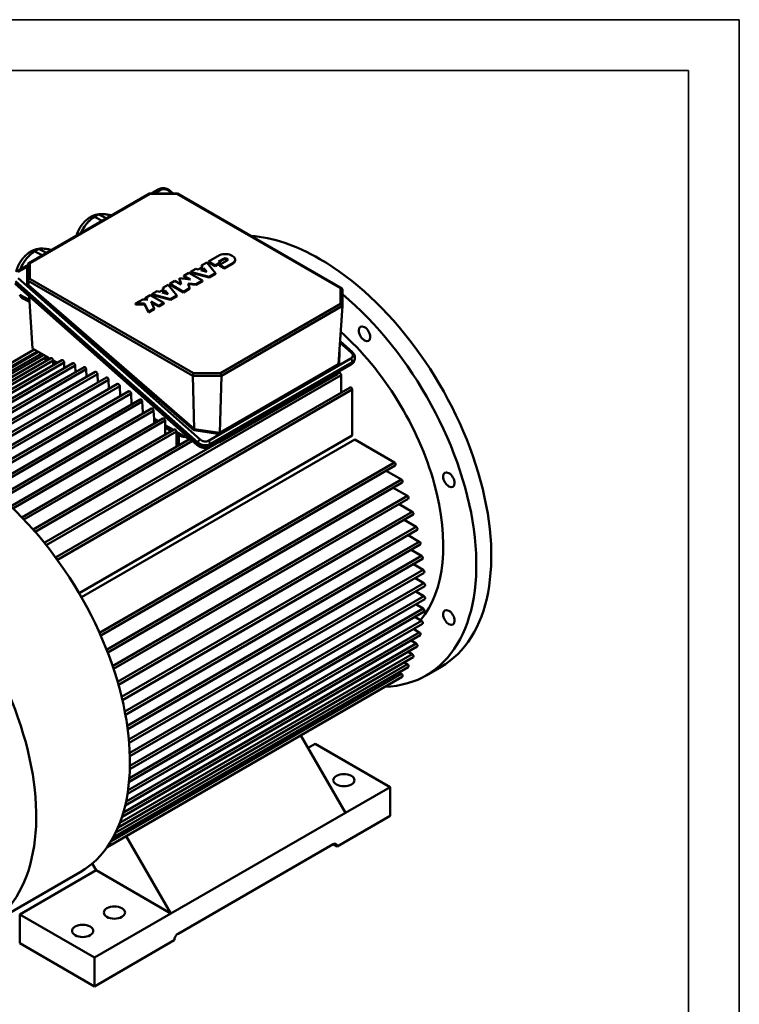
# Model space of a CAD drawing. Header units: millimetres. Extents: x -2791 to 2004, y -1887 to 1428.
# Tile 20 of 20: x 1128 to 1944, y 311 to 1428. Entities that reach past the tile are written whole.
import ezdxf

# ---------------------------------------------------------------- set-up
doc = ezdxf.new("R2010")
doc.units = ezdxf.units.MM
doc.linetypes.add('AM_ISO02W050', pattern=[7.5, 6, -1.5])
doc.linetypes.add('AM_ISO02W050x2', pattern=[3.75, 3, -0.75])
for name, color, linetype, lineweight in [('AM_3', 6, 'AM_ISO02W050', 25), ('AM_6', 2, 'Continuous', 35), ('AM_VIS', 7, 'Continuous', 50)]:
    doc.layers.add(name, color=color, linetype=linetype, lineweight=lineweight)

# ---------------------------------------------------------------- blocks, each defined once
blk = doc.blocks.new('YENI CERCEVE A3 (ANTETSİZ)')
at = {"layer": 'AM_6'}
for p, q in [((410, 287), (0, 287)), ((410, 287), (410, 0)), ((405, 282), (5, 282)), ((405, 282), (405, 5))]:
    blk.add_line(p, q, dxfattribs=at)

msp = doc.modelspace()

# ---------------------------------------------------------------- linework, layer by layer
at = {"layer": 'AM_VIS'}
for p, q in [((1137.831, 1151.419), (1274.791, 1230.493)), ((1139.245, 1151.559), (1275.377, 1230.155)), ((1274.899, 1230.522), (1306.649, 1230.522)), ((1275.377, 1230.155), (1306.17, 1230.155)), ((1277.228, 1230.522), (1285.409, 1235.245)), ((1280.228, 1230.522), (1287.459, 1234.696)), ((1297.189, 1233.314), (1300.339, 1230.522)), ((1298.631, 1233.51), (1302.001, 1230.522)), ((1306.17, 1230.155), (1491.799, 1122.982)), ((1306.756, 1230.493), (1493.214, 1122.842)), ((1226.039, 1202.346), (1217.57, 1206.723)), ((1212.762, 1203.947), (1221.231, 1199.57)), ((1144.88, 1164.755), (1153.349, 1160.378)), ((1158.157, 1163.154), (1149.687, 1167.531)), ((1139.245, 1133.781), (1139.245, 1151.559)), ((1334.16, 1148.837), (1340.143, 1152.292)), ((1340.143, 1152.292), (1349.942, 1140.159)), ((1341.889, 1153.3), (1354.58, 1160.627)), ((1349.593, 1148.852), (1341.889, 1153.3)), ((1341.889, 1152.483), (1341.889, 1153.3)), ((1349.593, 1148.036), (1341.889, 1152.483)), ((1355.248, 1152.118), (1349.593, 1148.852)), ((1355.248, 1151.301), (1349.593, 1148.036)), ((1359.095, 1156.559), (1353.325, 1153.228)), ((1353.325, 1153.228), (1355.248, 1152.118)), ((1359.095, 1155.743), (1354.032, 1152.82)), ((1354.401, 1149.408), (1362.941, 1154.339)), ((1355.248, 1151.301), (1355.248, 1152.118)), ((1359.095, 1155.743), (1359.095, 1156.559)), ((1369.987, 1151.732), (1360.181, 1146.07)), ((1369.987, 1150.915), (1360.181, 1145.254)), ((1369.987, 1150.915), (1369.987, 1151.732)), ((1372.058, 1154.632), (1372.058, 1155.449)), ((1123.989, 1142.049), (1137.245, 1149.703)), ((1126.038, 1141.5), (1136.101, 1147.31)), ((1136.101, 1147.31), (1136.399, 1125.526)), ((1137.186, 1149.35), (1136.534, 1148.974)), ((1137.245, 1131.669), (1137.245, 1150.404)), ((1314.037, 1137.219), (1319.806, 1140.55)), ((1319.806, 1140.55), (1335.213, 1131.655)), ((1321.552, 1141.558), (1327.536, 1145.013)), ((1342.566, 1135.901), (1321.552, 1141.558)), ((1321.552, 1140.742), (1321.552, 1141.558)), ((1342.566, 1135.084), (1321.552, 1140.742)), ((1327.536, 1145.013), (1330.159, 1144.307)), ((1330.159, 1144.307), (1335.383, 1147.323)), ((1336.742, 1145.64), (1333.073, 1143.522)), ((1333.073, 1143.522), (1339.948, 1141.671)), ((1336.742, 1144.824), (1334.038, 1143.262)), ((1335.383, 1147.323), (1334.16, 1148.837)), ((1334.16, 1148.021), (1334.16, 1148.837)), ((1334.933, 1147.063), (1334.16, 1148.021)), ((1339.948, 1141.671), (1336.742, 1145.64)), ((1336.742, 1144.824), (1336.742, 1145.64)), ((1339.105, 1141.898), (1336.742, 1144.824)), ((1349.942, 1140.159), (1342.566, 1135.901)), ((1349.593, 1148.036), (1349.593, 1148.852)), ((1349.942, 1139.343), (1349.942, 1140.159)), ((1360.181, 1146.07), (1354.401, 1149.408)), ((1354.401, 1148.591), (1354.401, 1149.408)), ((1360.181, 1145.254), (1354.401, 1148.591)), ((1360.181, 1145.254), (1360.181, 1146.07)), ((1329.113, 945.999), (1122.65, 1129.08)), ((1123.199, 1131.129), (1329.662, 948.048)), ((1332.333, 951.322), (1125.87, 1134.403)), ((1137.576, 1126.554), (1137.248, 1131.585)), ((1137.248, 1131.585), (1324.047, 1023.736)), ((1324.875, 1026.608), (1139.245, 1133.781)), ((1298.01, 1127.966), (1303.779, 1131.297)), ((1303.779, 1131.297), (1311.104, 1127.068)), ((1311.104, 1127.068), (1308.908, 1134.258)), ((1308.908, 1133.442), (1308.908, 1134.258)), ((1308.908, 1134.258), (1321.361, 1132.99)), ((1310.801, 1127.243), (1308.908, 1133.442)), ((1321.361, 1132.99), (1314.037, 1137.219)), ((1314.037, 1136.403), (1314.037, 1137.219)), ((1319.644, 1133.165), (1314.037, 1136.403)), ((1328.059, 1127.525), (1318.967, 1128.451)), ((1318.967, 1128.451), (1320.57, 1123.201)), ((1335.213, 1131.655), (1328.059, 1127.525)), ((1335.213, 1130.839), (1328.059, 1126.709)), ((1335.213, 1130.839), (1335.213, 1131.655)), ((1349.942, 1139.343), (1342.566, 1135.084)), ((1342.566, 1135.084), (1342.566, 1135.901)), ((1122.781, 1128.06), (1329.244, 944.979)), ((1136.399, 1125.526), (1325.119, 962.004)), ((1325.713, 963.393), (1137.569, 1126.416)), ((1277.673, 1116.225), (1283.656, 1119.679)), ((1283.656, 1119.679), (1286.279, 1118.973)), ((1286.279, 1118.973), (1291.504, 1121.989)), ((1292.863, 1120.306), (1289.194, 1118.188)), ((1289.194, 1118.188), (1296.069, 1116.337)), ((1292.863, 1119.49), (1290.159, 1117.928)), ((1290.281, 1123.504), (1296.264, 1126.958)), ((1291.504, 1121.989), (1290.281, 1123.504)), ((1290.281, 1122.687), (1290.281, 1123.504)), ((1291.054, 1121.729), (1290.281, 1122.687)), ((1296.069, 1116.337), (1292.863, 1120.306)), ((1292.863, 1119.49), (1292.863, 1120.306)), ((1295.226, 1116.564), (1292.863, 1119.49)), ((1296.264, 1126.958), (1306.063, 1114.826)), ((1313.417, 1119.071), (1298.01, 1127.966)), ((1298.01, 1127.15), (1298.01, 1127.966)), ((1313.417, 1118.255), (1298.01, 1127.15)), ((1320.57, 1123.201), (1313.417, 1119.071)), ((1320.57, 1122.385), (1313.417, 1118.255)), ((1313.417, 1118.255), (1313.417, 1119.071)), ((1328.059, 1126.709), (1319.225, 1127.608)), ((1320.57, 1122.385), (1320.57, 1123.201)), ((1328.059, 1126.709), (1328.059, 1127.525)), ((1491.799, 1122.982), (1491.799, 1105.203)), ((1493.799, 1121.827), (1493.799, 1103.092)), ((1138.674, 1109.711), (1127.775, 1115.344)), ((1130.397, 1111.805), (1138.821, 1107.451)), ((1142.274, 1054.488), (1138.38, 1114.229)), ((1259.114, 1105.509), (1267.273, 1110.22)), ((1267.273, 1110.22), (1273.055, 1110.22)), ((1270.164, 1111.889), (1275.933, 1115.22)), ((1273.055, 1110.22), (1270.164, 1111.889)), ((1270.164, 1111.073), (1270.164, 1111.889)), ((1271.64, 1110.22), (1270.164, 1111.073)), ((1275.933, 1115.22), (1291.34, 1106.325)), ((1285.57, 1102.994), (1276.753, 1108.085)), ((1276.753, 1108.085), (1280.479, 1100.055)), ((1285.57, 1102.178), (1277.27, 1106.97)), ((1298.687, 1110.567), (1277.673, 1116.225)), ((1277.673, 1115.408), (1277.673, 1116.225)), ((1298.687, 1109.751), (1277.673, 1115.408)), ((1291.34, 1106.325), (1285.57, 1102.994)), ((1291.34, 1105.509), (1291.34, 1106.325)), ((1306.063, 1114.826), (1298.687, 1110.567)), ((1306.063, 1114.009), (1298.687, 1109.751)), ((1298.687, 1109.751), (1298.687, 1110.567)), ((1306.063, 1114.009), (1306.063, 1114.826)), ((1269.501, 1105.509), (1259.114, 1105.509)), ((1259.114, 1104.693), (1259.114, 1105.509)), ((1269.501, 1104.693), (1259.114, 1104.693)), ((1273.817, 1096.209), (1269.501, 1105.509)), ((1269.501, 1104.693), (1269.501, 1105.509)), ((1273.817, 1095.392), (1269.501, 1104.693)), ((1280.479, 1100.055), (1273.817, 1096.209)), ((1280.479, 1099.238), (1273.817, 1095.392)), ((1273.817, 1095.392), (1273.817, 1096.209)), ((1280.479, 1099.238), (1280.479, 1100.055)), ((1291.34, 1105.509), (1285.57, 1102.178)), ((1285.57, 1102.178), (1285.57, 1102.994)), ((1491.799, 1105.203), (1355.668, 1026.608)), ((1356.495, 1023.736), (1493.797, 1103.007)), ((1489.48, 1036.78), (1493.797, 1103.007)), ((1491.083, 1061.379), (1503.652, 1050.233)), ((1491.174, 1062.772), (1505.093, 1050.429)), ((1144.191, 1053.381), (951.393, 942.069)), ((1147.605, 1051.41), (961.028, 943.69)), ((1148.885, 1050.671), (964.161, 944.02)), ((1142.274, 1054.488), (1159.955, 1044.28)), ((1490.291, 1035.754), (1490.52, 1052.737)), ((1152.3, 1048.7), (971.732, 944.449)), ((1154.891, 1047.204), (976.927, 944.456)), ((1157.03, 1044.496), (983.252, 944.165)), ((1163.138, 1043.687), (989.693, 943.548)), ((1165.605, 1041.169), (995.185, 942.777)), ((1175.63, 1041.402), (1002.458, 941.421)), ((1157.03, 1045.908), (1157.03, 1045.969)), ((1157.03, 1040.161), (1157.03, 1045.911)), ((1162.06, 1043.065), (1159.955, 1044.28)), ((1159.959, 1041.852), (1159.955, 1044.28)), ((1165.605, 1041.169), (1165.612, 1041.014)), ((1165.612, 1041.014), (1165.616, 1038.567)), ((1170.285, 1038.316), (1165.612, 1041.014)), ((1503.483, 1043.136), (1342.063, 949.94)), ((1343.563, 946.074), (1504.983, 1039.27)), ((1504.983, 1039.27), (1504.434, 1037.221)), ((1507.813, 1042.738), (1507.263, 1040.689)), ((1178.097, 1038.884), (1007.348, 940.303)), ((1188.173, 1038.016), (1015.222, 938.163)), ((1190.64, 1035.498), (1019.655, 936.78)), ((1200.765, 1033.591), (1027.987, 933.838)), ((1203.232, 1031.073), (1032.054, 932.243)), ((1213.403, 1028.169), (1040.753, 928.489)), ((1165.616, 1038.567), (1165.616, 1035.621)), ((1168.167, 1037.094), (1165.616, 1038.567)), ((1178.097, 1038.884), (1178.34, 1033.665)), ((1178.34, 1033.665), (1178.342, 1032.34)), ((1179.489, 1033.002), (1178.34, 1033.665)), ((1190.64, 1035.498), (1190.992, 1027.949)), ((1203.232, 1031.073), (1203.63, 1022.527)), ((1342.465, 943.244), (1503.885, 1036.44)), ((1504.434, 1037.221), (1343.014, 944.025)), ((1489.478, 1036.72), (1354.702, 958.907)), ((1354.936, 957.606), (1490.291, 1035.754)), ((1215.87, 1025.651), (1044.518, 926.721)), ((1226.087, 1021.777), (1053.519, 922.145)), ((1228.553, 1019.259), (1057.028, 920.229)), ((1492.305, 1024.548), (1157.876, 831.466)), ((1215.87, 1025.651), (1216.313, 1016.135)), ((1228.553, 1019.259), (1229.041, 1008.786)), ((1325.713, 963.393), (1324.047, 1023.736)), ((1324.047, 1023.736), (1356.495, 1023.736)), ((1355.668, 1026.608), (1324.875, 1026.608)), ((1354.413, 948.339), (1488.771, 1025.911)), ((1354.707, 958.969), (1356.495, 1023.736)), ((1488.771, 1025.911), (1488.893, 1027.784)), ((1489.891, 1027.097), (1488.808, 1026.471)), ((1492.305, 1024.548), (1492.305, 1004.517)), ((1238.814, 1014.429), (1066.286, 914.819)), ((1241.281, 1011.911), (1069.572, 912.775)), ((1251.587, 1006.124), (1079.054, 906.512)), ((1502.619, 1010.472), (1168.505, 817.571)), ((1505.033, 1007.923), (1170.528, 814.797)), ((1241.281, 1011.911), (1241.814, 1000.481)), ((1505.033, 1007.923), (1505.033, 956.047)), ((1254.054, 1003.605), (1082.143, 904.353)), ((1264.405, 996.849), (1091.823, 897.209)), ((1266.871, 994.33), (1094.734, 894.947)), ((1254.054, 1003.605), (1254.632, 991.206)), ((1266.871, 994.33), (1267.435, 982.226)), ((1277.269, 986.577), (1104.595, 886.884)), ((1279.735, 984.059), (1107.341, 884.527)), ((1279.735, 984.059), (1280.163, 974.878)), ((1290.181, 975.266), (1117.369, 875.493)), ((1292.648, 972.748), (1119.961, 873.047)), ((1267.435, 982.226), (1267.437, 980.901)), ((1268.584, 981.563), (1267.435, 982.226)), ((1280.163, 974.878), (1280.167, 972.43)), ((1284.836, 972.18), (1280.163, 974.878)), ((1280.167, 972.43), (1280.167, 969.484)), ((1282.718, 970.957), (1280.167, 972.43)), ((1292.648, 972.748), (1292.891, 967.529)), ((1303.145, 962.854), (1130.146, 862.973)), ((1292.891, 967.529), (1292.895, 965.082)), ((1302.067, 962.232), (1292.891, 967.529)), ((1292.895, 965.082), (1292.895, 956.936)), ((1299.949, 961.009), (1292.895, 965.082)), ((1325.119, 962.004), (1354.936, 957.606)), ((1354.707, 958.969), (1325.694, 963.249)), ((1305.612, 960.336), (1132.591, 860.442)), ((1320.354, 951.673), (1142.927, 849.236)), ((1323.768, 949.702), (1145.23, 846.623)), ((1505.033, 956.047), (1195.092, 777.103)), ((1197.871, 772.288), (1507.812, 951.233)), ((1305.612, 960.336), (1305.619, 960.181)), ((1305.619, 960.181), (1305.623, 957.733)), ((1308.448, 958.548), (1305.619, 960.181)), ((1305.623, 957.733), (1305.623, 943.168)), ((1308.451, 956.1), (1305.623, 957.733)), ((1308.451, 956.1), (1308.448, 958.548)), ((1308.448, 958.548), (1324.197, 949.455)), ((1308.451, 944.801), (1308.451, 956.1)), ((1354.413, 948.339), (1354.464, 950.171)), ((1507.812, 951.233), (1552.738, 925.295)), ((1353.479, 948.339), (1155.713, 834.159)), ((1329.662, 948.048), (1329.113, 945.999)), ((1343.563, 946.074), (1343.014, 944.025)), ((1351.291, 948.339), (1354.413, 948.339)), ((1552.738, 925.295), (1218.233, 732.168)), ((1553.738, 921.93), (1219.625, 729.03)), ((1560.772, 905.96), (1226.343, 712.877)), ((1543.425, 915.975), (1560.772, 905.96)), ((1561.772, 902.595), (1227.594, 709.657)), ((1551.458, 896.64), (1567.494, 887.382)), ((1567.494, 887.382), (1233.147, 694.347)), ((1568.494, 884.017), (1234.258, 691.046)), ((1558.18, 878.062), (1573.053, 869.476)), ((1573.053, 869.476), (1238.795, 676.492)), ((1574.053, 866.11), (1239.764, 673.109)), ((1577.556, 852.179), (1243.396, 659.251)), ((1563.739, 860.156), (1577.556, 852.179)), ((1578.556, 848.814), (1244.218, 655.783)), ((1568.243, 842.859), (1581.08, 835.447)), ((1581.08, 835.447), (1247.028, 642.582)), ((1582.08, 832.082), (1247.696, 639.025)), ((1583.68, 819.249), (1249.748, 626.454)), ((1584.68, 815.884), (1250.252, 622.802)), ((1571.767, 826.128), (1583.68, 819.249)), ((1574.366, 809.93), (1585.393, 803.563)), ((1585.393, 803.563), (1251.599, 610.847)), ((1586.393, 800.198), (1251.924, 607.092)), ((1576.08, 794.244), (1586.244, 788.375)), ((1586.244, 788.375), (1252.607, 595.75)), ((1587.244, 785.01), (1252.734, 591.881)), ((1586.244, 773.678), (1252.791, 581.159)), ((1576.93, 779.055), (1586.244, 773.678)), ((1587.244, 770.313), (1252.695, 577.161)), ((1576.93, 764.358), (1585.393, 759.472)), ((1586.393, 756.107), (1251.806, 562.934)), ((1585.393, 759.472), (1252.157, 567.079)), ((1576.08, 750.153), (1583.68, 745.765)), ((1584.68, 742.4), (1250.056, 549.204)), ((1583.68, 745.765), (1250.708, 553.523)), ((1582.08, 729.204), (1247.419, 535.987)), ((1581.08, 732.569), (1248.437, 540.517)), ((1574.366, 736.445), (1581.08, 732.569)), ((1578.556, 716.541), (1243.858, 523.303)), ((1577.556, 719.906), (1245.335, 528.098)), ((1571.767, 723.249), (1577.556, 719.906)), ((1574.053, 704.444), (1239.318, 511.185)), ((1573.053, 707.809), (1241.396, 516.327)), ((1568.243, 710.587), (1573.053, 707.809)), ((1568.494, 692.957), (1233.721, 499.676)), ((1567.494, 696.322), (1236.632, 505.299)), ((1563.739, 698.49), (1567.494, 696.322)), ((1605.763, 693.452), (1588.793, 683.654)), ((1561.772, 682.141), (1226.961, 488.837)), ((1560.772, 685.506), (1231.118, 495.18)), ((1558.18, 687.002), (1560.772, 685.506)), ((1497.255, 527.851), (1446.575, 615.632)), ((1462.96, 606.031), (1454.828, 601.336)), ((1462.96, 606.031), (1547.813, 557.041)), ((1497.255, 527.851), (1547.813, 557.041)), ((1547.813, 557.041), (1547.813, 524.381)), ((1299.265, 413.542), (1497.255, 527.851)), ((1547.813, 524.381), (1487.709, 489.68)), ((1248.585, 501.322), (1299.265, 413.542)), ((1307.397, 390.476), (1483.466, 492.13)), ((1487.709, 489.68), (1483.466, 492.13)), ((1214.412, 462.532), (1210.008, 470.16)), ((1196.489, 460.621), (1090.197, 399.253)), ((1214.412, 462.532), (1127.791, 412.521)), ((1299.265, 413.542), (1214.412, 462.532)), ((1212.644, 363.531), (1299.265, 413.542)), ((1127.791, 412.521), (1127.791, 379.861)), ((1127.791, 412.521), (1212.644, 363.531)), ((1212.644, 330.872), (1127.791, 379.861)), ((1303.154, 383.127), (1212.644, 330.872)), ((1212.644, 330.872), (1212.644, 363.531))]:
    msp.add_line(p, q, dxfattribs=at)
for centre, radius, start, end in [((1231.467, 1174.68), 35.006, 112.773131, 136.646975), ((1241.531, 1164.996), 49.028, 144.958801, 155.141315), ((1163.585, 1135.488), 35.006, 112.773131, 136.646975), ((1173.717, 1125.763), 49.107, 144.965405, 157.483613), ((1500.51, 1042.616), 7.029, 298.657694, 344.079997)]:
    msp.add_arc(centre, radius, start, end, dxfattribs=at)
for centre, major_axis, ratio, start_param, end_param in [((1275.377, 1228.522), (-0.534, 1.993), 0.31783725, 5.58274637, 6.36814453), ((1286.909, 1232.647), (-1.5, 2.598), 0.57735027, 5.23598776, 6.28318531), ((1292.24, 1230.457), (-6.761, 1.812), 0.70710678, 4.09690927, 5.6677056), ((1296.64, 1231.265), (-1.99, -2.245), 0.40824829, 3.14159265, 4.02766978), ((1306.17, 1228.522), (0.534, 1.993), 0.31783725, 6.19822608, 6.98362424), ((1216.375, 1177.992), (15.085, 29.187), 0.60677521, 0.65415212, 0.8614698), ((1468.263, 931.609), (-137.5, 238.157), 0.57735027, 5.49778714, 5.91100899), ((1148.493, 1138.8), (15.085, 29.187), 0.60677521, 0.65415212, 0.8614698), ((1361.018, 1155.449), (-11.04, 0), 0.57735027, 2.51898554, 5.33499609), ((1139.245, 1149.926), (1.848, -1.067), 0.71743894, 1.96349541, 3.53429174), ((1361.018, 1155.449), (-2.72, 0), 0.57735027, 2.35619449, 5.49778714), ((1361.018, 1154.632), (-2.72, 0), 0.57735027, 3.40459811, 5.49778714), ((1361.018, 1154.632), (-11.04, 0), 0.57735027, 2.51898554, 3.14159265), ((1468.263, 931.609), (-137.5, 238.157), 0.57735027, 3.14159265, 5.49778714), ((1136.486, 1145.8), (0.427, 3.686), 0.16312175, 0.55285305, 1.16780636), ((1136.284, 1147.993), (-1, -0.014), 0.69339286, 1.37725803, 2.8544026), ((1139.245, 1132.148), (1.848, 1.067), 0.71743894, 1.17809725, 2.80125345), ((1136.582, 1126.209), (0.963, 0.448), 0.56441004, 4.27094242, 5.89231296), ((1136.568, 1127.244), (0.915, -0.991), 0.4309466, 0.30438817, 0.48929887), ((1491.799, 1121.349), (1.848, 1.067), 0.71743894, 5.89048623, 7.46128255), ((1148.493, 1138.8), (15.085, 29.187), 0.60677521, 2.74854722, 2.95586491), ((1451.293, 921.811), (-137.5, 238.157), 0.57735027, 2.84260873, 5.27741361), ((1491.799, 1103.57), (-1.848, 1.067), 0.71743894, 3.48193186, 5.10508806), ((1451.293, 921.811), (-111, 192.258), 0.57735027, 3.34516584, 5.23631433), ((1518.942, 1071.34), (-4.625, 8.011), 0.57735027, 2.356194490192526, 8.639379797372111), ((1498.702, 1047.376), (-6.761, 1.812), 0.70710678, 2.52611294, 4.09690927), ((1503.103, 1048.184), (-1.99, -2.245), 0.40824829, 3.14159265, 4.02766978), ((1167.03, 1045.915), (-10, 0), 0.57735027, 0.00123414, 0.78304112), ((1164.191, 1041.986), (1.074, -1.688), 0.54637912, 0.76182156, 3.11801605), ((1176.683, 1039.701), (1.074, -1.688), 0.54637912, 0.76182156, 3.11801605), ((1502.934, 1041.087), (-1.5, 2.598), 0.57735027, 3.66519143, 5.23598776), ((1497.604, 1043.278), (-9.659, 2.588), 0.70710678, 2.52611294, 3.14159265), ((1498.153, 1045.327), (-9.659, 2.588), 0.70710678, 2.52611294, 3.14159265), ((1189.226, 1036.315), (1.074, -1.688), 0.54637912, 0.76182156, 3.11801605), ((1201.817, 1031.889), (1.074, -1.688), 0.54637912, 0.76182156, 3.11801605), ((1214.456, 1026.467), (1.074, -1.688), 0.54637912, 0.76182156, 3.11801605), ((1490.488, 1037.467), (-0.915, -0.988), 0.43212338, 5.79391025, 5.87075231), ((1490.474, 1036.437), (-0.932, 0.547), 0.64048529, 0.38389308, 1.7452499), ((1502.385, 1039.038), (-1.5, 2.598), 0.57735027, 3.14159265, 3.66519143), ((1227.139, 1020.076), (1.074, -1.688), 0.54637912, 0.76182156, 3.11801605), ((1324.875, 1024.975), (0.534, 1.993), 0.31783725, 0.70043894, 2.32359514), ((1355.668, 1024.975), (-0.534, 1.993), 0.31783725, 3.95959017, 5.58274637), ((1490.891, 1025.365), (-1, 1.732), 0.57735027, 3.92699082, 6.28318531), ((1239.867, 1012.727), (1.074, -1.688), 0.54637912, 0.76182156, 3.11801605), ((1252.639, 1004.422), (1.074, -1.688), 0.54637912, 0.76182156, 3.11801605), ((1503.619, 1008.74), (-1, 1.732), 0.57735027, 3.92699082, 6.28318531), ((1265.457, 995.147), (1.074, -1.688), 0.54637912, 0.76182156, 3.11801605), ((1278.321, 984.875), (1.074, -1.688), 0.54637912, 0.76182156, 3.11801605), ((1291.234, 973.564), (1.074, -1.688), 0.54637912, 0.76182156, 3.11801605), ((1304.198, 961.152), (1.074, -1.688), 0.54637912, 0.76182156, 3.11801605), ((1325.302, 962.687), (0.434, 0.946), 0.15340804, 3.9783244, 5.41652328), ((1324.293, 963.562), (1.414, -0.263), 0.55367989, 6.21842528, 6.40159695), ((1315.522, 960.183), (-10, 0), 0.57735027, 0.78539816, 1.58006354), ((1331.783, 949.273), (-1.99, -2.245), 0.40824829, 4.02766978, 5.5984661), ((1337.282, 954.18), (-6.761, 1.812), 0.70710678, 0.95531662, 2.52611294), ((1341.514, 947.891), (-1.5, 2.598), 0.57735027, 3.66519143, 5.23598776), ((1355.119, 958.289), (-0.197, 1.032), 0.3684786, 0.86062607, 2.22198289), ((1353.708, 958.497), (0.901, 0.78), 0.55196131, 5.73860125, 5.81544331), ((1331.234, 947.224), (-1.99, -2.245), 0.40824829, 5.5984661, 6.28318531), ((1336.184, 950.082), (-9.659, 2.588), 0.70710678, 0.95531662, 2.52611294), ((1336.733, 952.131), (-9.659, 2.588), 0.70710678, 0.95531662, 2.52611294), ((1340.965, 945.842), (-1.5, 2.598), 0.57735027, 3.14159265, 3.66519143), ((1060.489, 696.18), (-136, 235.559), 0.57735027, 3.14159265, 5.49778714), ((1552.738, 923.662), (-1, 1.732), 0.57735027, 3.14159265, 5.49778714), ((1560.772, 904.327), (-1, 1.732), 0.57735027, 3.14159265, 5.49778714), ((1614.613, 905.633), (-4.625, 8.011), 0.57735027, 2.356194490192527, 8.639379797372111), ((1567.494, 885.749), (-1, 1.732), 0.57735027, 3.14159265, 5.49778714), ((1130.549, 860.896), (-1, 1.732), 0.57735027, 4.79622422, 5.44816637), ((1573.053, 867.843), (-1, 1.732), 0.57735027, 3.14159265, 5.49778714), ((954.197, 634.812), (-136, 235.559), 0.57735027, 3.14159265, 5.49778714), ((1577.556, 850.546), (-1, 1.732), 0.57735027, 3.14159265, 5.49778714), ((1143.277, 847.129), (-1, 1.732), 0.57735027, 4.7187637, 5.38015501), ((1156.005, 832.018), (-1, 1.732), 0.57735027, 4.63947472, 5.30868353), ((1581.08, 833.814), (-1, 1.732), 0.57735027, 3.14159265, 5.49778714), ((1168.733, 815.393), (-1, 1.732), 0.57735027, 4.55762655, 5.23288489), ((1583.68, 817.616), (-1, 1.732), 0.57735027, 3.14159265, 5.49778714), ((1585.393, 801.93), (-1, 1.732), 0.57735027, 3.14159265, 5.49778714), ((1586.244, 786.742), (-1, 1.732), 0.57735027, 3.14159265, 5.49778714), ((1586.244, 772.045), (-1, 1.732), 0.57735027, 3.14159265, 5.49778714), ((1585.393, 757.839), (-1, 1.732), 0.57735027, 3.14159265, 5.49778714), ((1614.613, 749.403), (-4.625, 8.011), 0.57735027, 2.356194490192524, 8.63937979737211), ((1583.68, 744.132), (-1, 1.732), 0.57735027, 3.14159265, 5.49778714), ((1217.853, 730.316), (-1, 1.732), 0.57735027, 4.19189307, 4.86715141), ((1581.08, 730.936), (-1, 1.732), 0.57735027, 3.14159265, 5.49778714), ((1577.556, 718.273), (-1, 1.732), 0.57735027, 3.14159265, 5.49778714), ((1225.886, 710.981), (-1, 1.732), 0.57735027, 4.11609443, 4.78530324), ((1573.053, 706.176), (-1, 1.732), 0.57735027, 3.14159265, 5.49778714), ((1232.608, 692.403), (-1, 1.732), 0.57735027, 4.04462295, 4.70601426), ((1567.494, 694.689), (-1, 1.732), 0.57735027, 3.14159265, 5.49778714), ((1560.772, 683.873), (-1, 1.732), 0.57735027, 3.14159265, 5.49778714), ((1238.167, 674.496), (-1, 1.732), 0.57735027, 3.97661159, 4.62855374), ((1242.671, 657.199), (-1, 1.732), 0.57735027, 3.91141103, 4.55234628), ((1246.194, 640.468), (-1, 1.732), 0.57735027, 3.84851718, 4.47691411), ((1248.794, 624.27), (-1, 1.732), 0.57735027, 3.78752675, 4.40184015), ((1250.507, 608.584), (-1, 1.732), 0.57735027, 3.72810883, 4.32674193), ((1251.358, 593.396), (-1, 1.732), 0.57735027, 3.66998609, 4.25125131), ((1251.358, 578.699), (-1, 1.732), 0.57735027, 3.61292245, 4.17499672), ((1495.487, 564.798), (-12, 0), 0.57735027, 0.7853981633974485, 7.068583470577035), ((1250.507, 564.493), (-1, 1.732), 0.57735027, 3.55671538, 4.09758512), ((1248.794, 550.785), (-1, 1.732), 0.57735027, 3.50119237, 4.01858128), ((1246.194, 537.589), (-1, 1.732), 0.57735027, 3.44621241, 3.93748061), ((1242.671, 524.927), (-1, 1.732), 0.57735027, 3.39167511, 3.85366988), ((1238.167, 512.83), (-1, 1.732), 0.57735027, 3.33754452, 3.7663643), ((1232.608, 501.343), (-1, 1.732), 0.57735027, 3.28390618, 3.67449603), ((1483.466, 487.231), (3, 5.196), 0.57735027, 5.49778714, 7.06858347), ((1225.886, 490.526), (-1, 1.732), 0.57735027, 3.23111097, 3.57648877), ((1235.272, 414.562), (-12, 0), 0.57735027, 0.7853981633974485, 7.068583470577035), ((1199.209, 393.742), (-12, 0), 0.57735027, 0.7853981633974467, 7.068583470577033), ((1307.397, 385.577), (3, 5.196), 0.57735027, 0.78539816, 2.35619449)]:
    msp.add_ellipse(centre, major_axis=major_axis, ratio=ratio, start_param=start_param, end_param=end_param, dxfattribs=at)
for points, degree, knots in [([(1285.409, 1235.245), (1285.583, 1235.343), (1285.76, 1235.437), (1285.938, 1235.526), (1286.118, 1235.612), (1286.3, 1235.693), (1286.484, 1235.77), (1286.669, 1235.844), (1286.856, 1235.913), (1287.045, 1235.978), (1287.235, 1236.04), (1287.426, 1236.098), (1287.619, 1236.152), (1287.812, 1236.202), (1288.007, 1236.248), (1288.218, 1236.294), (1288.43, 1236.335), (1288.643, 1236.372), (1288.857, 1236.405), (1289.072, 1236.434), (1289.288, 1236.459), (1289.504, 1236.479), (1289.721, 1236.495), (1289.938, 1236.508), (1290.156, 1236.516), (1290.374, 1236.52), (1290.593, 1236.52), (1290.811, 1236.516), (1291.03, 1236.509), (1291.249, 1236.497), (1291.468, 1236.481), (1291.686, 1236.462), (1291.905, 1236.439), (1292.123, 1236.411), (1292.34, 1236.381), (1292.558, 1236.346), (1292.775, 1236.307), (1292.991, 1236.265), (1293.206, 1236.219), (1293.421, 1236.17), (1293.635, 1236.116), (1293.848, 1236.059), (1294.06, 1235.999), (1294.271, 1235.935), (1294.48, 1235.867), (1294.689, 1235.796), (1294.896, 1235.721), (1295.101, 1235.642), (1295.306, 1235.56), (1295.508, 1235.475), (1295.709, 1235.386), (1295.908, 1235.294), (1296.105, 1235.198), (1296.301, 1235.099), (1296.494, 1234.997), (1296.686, 1234.891), (1296.875, 1234.782), (1297.062, 1234.669), (1297.247, 1234.554), (1297.429, 1234.434), (1297.609, 1234.312), (1297.786, 1234.186), (1297.961, 1234.058), (1298.132, 1233.926), (1298.302, 1233.79), (1298.468, 1233.652), (1298.631, 1233.51)], 1, [1.57079633, 1.57079633, 1.59323627, 1.61567622, 1.63811617, 1.66055612, 1.68299606, 1.70543601, 1.72787596, 1.75031591, 1.77275585, 1.7951958, 1.81763575, 1.8400757, 1.86251564, 1.88495559, 1.90912169, 1.93328779, 1.95745388, 1.98161998, 2.00578608, 2.02995218, 2.05411827, 2.07828437, 2.10245047, 2.12661657, 2.15078266, 2.17494876, 2.19911486, 2.22328095, 2.24744705, 2.27161315, 2.29577925, 2.31994534, 2.34411144, 2.36827754, 2.39244364, 2.41660973, 2.44077583, 2.46494193, 2.48910803, 2.51327412, 2.53744022, 2.56160632, 2.58577241, 2.60993851, 2.63410461, 2.65827071, 2.6824368, 2.7066029, 2.730769, 2.7549351, 2.77910119, 2.80326729, 2.82743339, 2.85159949, 2.87576558, 2.89993168, 2.92409778, 2.94826387, 2.97242997, 2.99659607, 3.02076217, 3.04492826, 3.06909436, 3.09326046, 3.11742656, 3.14159265, 3.14159265]), ([(1192.076, 1182.737), (1192.195, 1183.11), (1192.342, 1183.552), (1192.494, 1183.992), (1192.651, 1184.431), (1192.813, 1184.868), (1192.981, 1185.304), (1193.154, 1185.738), (1193.331, 1186.17), (1193.514, 1186.6), (1193.702, 1187.028), (1193.895, 1187.454), (1194.093, 1187.879), (1194.295, 1188.301), (1194.502, 1188.72), (1194.713, 1189.134), (1194.928, 1189.546), (1195.148, 1189.955), (1195.372, 1190.362), (1195.601, 1190.766), (1195.834, 1191.167), (1196.072, 1191.566), (1196.314, 1191.961), (1196.561, 1192.354), (1196.812, 1192.744), (1197.067, 1193.13), (1197.327, 1193.514), (1197.59, 1193.894), (1197.858, 1194.27), (1198.13, 1194.643), (1198.407, 1195.013), (1198.687, 1195.379), (1198.971, 1195.742), (1199.26, 1196.1), (1199.552, 1196.455), (1199.851, 1196.808), (1200.154, 1197.157), (1200.46, 1197.502), (1200.771, 1197.843), (1201.085, 1198.179), (1201.404, 1198.511), (1201.726, 1198.839), (1202.053, 1199.161), (1202.383, 1199.479), (1202.717, 1199.793), (1203.055, 1200.101), (1203.397, 1200.405), (1203.743, 1200.703), (1204.093, 1200.997), (1204.447, 1201.285), (1204.804, 1201.567), (1205.166, 1201.845), (1205.532, 1202.116), (1205.901, 1202.382), (1206.274, 1202.642), (1206.644, 1202.891), (1207.017, 1203.134), (1207.394, 1203.372), (1207.776, 1203.603), (1208.16, 1203.828), (1208.549, 1204.046), (1208.942, 1204.258), (1209.339, 1204.464), (1209.74, 1204.662), (1210.145, 1204.854), (1210.554, 1205.039), (1210.967, 1205.216), (1211.384, 1205.386), (1211.805, 1205.547), (1212.23, 1205.701), (1212.66, 1205.847), (1213.093, 1205.984), (1213.531, 1206.113), (1213.972, 1206.232), (1214.417, 1206.343), (1214.784, 1206.426), (1215.153, 1206.502), (1215.525, 1206.572), (1215.899, 1206.635), (1216.275, 1206.691), (1216.654, 1206.74), (1217.035, 1206.782), (1217.418, 1206.816), (1217.657, 1206.832)], 1, [6.76146406, 6.76146406, 6.77724414, 6.79595925, 6.81467436, 6.83338946, 6.85210457, 6.87081968, 6.88953479, 6.9082499, 6.92696501, 6.94568012, 6.96439522, 6.98311033, 7.00182544, 7.02054055, 7.03911122, 7.05768189, 7.07625255, 7.09482322, 7.11339389, 7.13196456, 7.15053523, 7.16910589, 7.18767656, 7.20624723, 7.2248179, 7.24338856, 7.26195923, 7.2805299, 7.29910057, 7.31767124, 7.3362419, 7.35481257, 7.37338324, 7.39195391, 7.41065068, 7.42934745, 7.44804422, 7.46674099, 7.48543776, 7.50413453, 7.5228313, 7.54152807, 7.56022484, 7.57892161, 7.59761838, 7.61631515, 7.63501193, 7.6537087, 7.67240547, 7.69110224, 7.70979901, 7.72849578, 7.74719255, 7.76588932, 7.78419294, 7.80249657, 7.82080019, 7.83910381, 7.85740744, 7.87571106, 7.89401468, 7.91231831, 7.93062193, 7.94892555, 7.96722918, 7.9855328, 8.00383642, 8.02214005, 8.04044367, 8.05874729, 8.07705092, 8.09535454, 8.11365816, 8.13196179, 8.14690711, 8.16185244, 8.17679776, 8.19174309, 8.20668841, 8.22163374, 8.23657906, 8.25152439, 8.2608209, 8.2608209]), ([(1217.57, 1206.723), (1217.582, 1206.736), (1217.595, 1206.748), (1217.662, 1206.807), (1217.726, 1206.848), (1218.021, 1206.999), (1218.348, 1207.081), (1219.158, 1207.189), (1219.642, 1207.215), (1221.247, 1207.223), (1222.524, 1207.137), (1225.057, 1206.877), (1226.554, 1206.678), (1228.996, 1206.253), (1229.843, 1206.091), (1231.067, 1205.83), (1231.428, 1205.75), (1231.791, 1205.667)], 3, [27.78384972, 27.78384972, 27.78384972, 27.78384972, 28.03022913, 28.03022913, 28.96363077, 28.96363077, 31.97469453, 31.97469453, 34.9857583, 34.9857583, 41.00788583, 41.00788583, 47.03001336, 47.03001336, 50.04107712, 50.04107712, 51.28220261, 51.28220261, 51.28220261, 51.28220261]), ([(1197.476, 1185.855), (1197.6, 1186.22), (1197.739, 1186.588), (1198.258, 1187.856), (1198.703, 1188.764), (1200.19, 1191.456), (1201.385, 1193.21), (1203.77, 1196.309), (1205.185, 1197.949), (1207.508, 1200.209), (1208.316, 1200.929), (1209.975, 1202.247), (1210.827, 1202.845), (1211.953, 1203.515), (1212.236, 1203.674), (1212.605, 1203.868), (1212.683, 1203.908), (1212.762, 1203.947)], 3, [30.73356904, 30.73356904, 30.73356904, 30.73356904, 31.97469453, 31.97469453, 34.9857583, 34.9857583, 41.00788583, 41.00788583, 47.03001336, 47.03001336, 50.04107712, 50.04107712, 53.05214089, 53.05214089, 53.98554253, 53.98554253, 54.23192194, 54.23192194, 54.23192194, 54.23192194]), ([(1123.712, 1141.881), (1123.78, 1142.139), (1123.905, 1142.586), (1124.036, 1143.031), (1124.171, 1143.476), (1124.313, 1143.919), (1124.459, 1144.36), (1124.611, 1144.8), (1124.768, 1145.239), (1124.931, 1145.676), (1125.099, 1146.112), (1125.271, 1146.546), (1125.449, 1146.978), (1125.632, 1147.408), (1125.82, 1147.836), (1126.013, 1148.263), (1126.21, 1148.687), (1126.413, 1149.109), (1126.62, 1149.528), (1126.831, 1149.942), (1127.046, 1150.354), (1127.266, 1150.763), (1127.49, 1151.17), (1127.719, 1151.574), (1127.952, 1151.975), (1128.19, 1152.374), (1128.432, 1152.77), (1128.679, 1153.162), (1128.93, 1153.552), (1129.185, 1153.938), (1129.444, 1154.322), (1129.708, 1154.702), (1129.976, 1155.078), (1130.248, 1155.452), (1130.524, 1155.821), (1130.805, 1156.187), (1131.089, 1156.55), (1131.378, 1156.908), (1131.67, 1157.263), (1131.969, 1157.616), (1132.271, 1157.965), (1132.578, 1158.31), (1132.888, 1158.651), (1133.203, 1158.987), (1133.522, 1159.319), (1133.844, 1159.647), (1134.17, 1159.97), (1134.501, 1160.288), (1134.835, 1160.601), (1135.173, 1160.91), (1135.515, 1161.213), (1135.861, 1161.511), (1136.211, 1161.805), (1136.564, 1162.093), (1136.922, 1162.376), (1137.284, 1162.653), (1137.649, 1162.924), (1138.019, 1163.19), (1138.392, 1163.45), (1138.762, 1163.699), (1139.135, 1163.943), (1139.512, 1164.18), (1139.893, 1164.411), (1140.278, 1164.636), (1140.667, 1164.854), (1141.06, 1165.066), (1141.457, 1165.272), (1141.858, 1165.471), (1142.263, 1165.662), (1142.672, 1165.847), (1143.085, 1166.024), (1143.502, 1166.194), (1143.923, 1166.356), (1144.348, 1166.509), (1144.777, 1166.655), (1145.211, 1166.792), (1145.648, 1166.921), (1146.09, 1167.041), (1146.535, 1167.151), (1146.902, 1167.234), (1147.271, 1167.31), (1147.643, 1167.38), (1148.017, 1167.443), (1148.393, 1167.5), (1148.772, 1167.548), (1149.153, 1167.59), (1149.536, 1167.624), (1149.775, 1167.64)], 1, [6.69159509, 6.69159509, 6.7023837, 6.72109881, 6.73981392, 6.75852903, 6.77724414, 6.79595925, 6.81467436, 6.83338946, 6.85210457, 6.87081968, 6.88953479, 6.9082499, 6.92696501, 6.94568012, 6.96439522, 6.98311033, 7.00182544, 7.02054055, 7.03911122, 7.05768189, 7.07625255, 7.09482322, 7.11339389, 7.13196456, 7.15053523, 7.16910589, 7.18767656, 7.20624723, 7.2248179, 7.24338856, 7.26195923, 7.2805299, 7.29910057, 7.31767124, 7.3362419, 7.35481257, 7.37338324, 7.39195391, 7.41065068, 7.42934745, 7.44804422, 7.46674099, 7.48543776, 7.50413453, 7.5228313, 7.54152807, 7.56022484, 7.57892161, 7.59761838, 7.61631515, 7.63501193, 7.6537087, 7.67240547, 7.69110224, 7.70979901, 7.72849578, 7.74719255, 7.76588932, 7.78419294, 7.80249657, 7.82080019, 7.83910381, 7.85740744, 7.87571106, 7.89401468, 7.91231831, 7.93062193, 7.94892555, 7.96722918, 7.9855328, 8.00383642, 8.02214005, 8.04044367, 8.05874729, 8.07705092, 8.09535454, 8.11365816, 8.13196179, 8.14690711, 8.16185244, 8.17679776, 8.19174309, 8.20668841, 8.22163374, 8.23657906, 8.25152439, 8.2608209, 8.2608209]), ([(1129.134, 1145.019), (1129.141, 1145.055), (1129.149, 1145.09), (1129.349, 1145.981), (1129.64, 1146.869), (1130.376, 1148.664), (1130.821, 1149.572), (1132.307, 1152.264), (1133.503, 1154.018), (1135.887, 1157.117), (1137.303, 1158.757), (1139.626, 1161.017), (1140.434, 1161.737), (1142.093, 1163.055), (1142.945, 1163.653), (1144.071, 1164.323), (1144.353, 1164.482), (1144.723, 1164.676), (1144.801, 1164.716), (1144.88, 1164.755)], 3, [28.84001943, 28.84001943, 28.84001943, 28.84001943, 28.96363077, 28.96363077, 31.97469453, 31.97469453, 34.9857583, 34.9857583, 41.00788583, 41.00788583, 47.03001336, 47.03001336, 50.04107712, 50.04107712, 53.05214089, 53.05214089, 53.98554253, 53.98554253, 54.23192194, 54.23192194, 54.23192194, 54.23192194]), ([(1149.687, 1167.531), (1149.7, 1167.544), (1149.713, 1167.557), (1149.78, 1167.615), (1149.844, 1167.656), (1150.139, 1167.807), (1150.466, 1167.889), (1151.276, 1167.997), (1151.759, 1168.023), (1153.365, 1168.031), (1154.642, 1167.945), (1157.175, 1167.685), (1158.671, 1167.486), (1161.113, 1167.062), (1161.96, 1166.899), (1163.185, 1166.638), (1163.546, 1166.559), (1163.909, 1166.475)], 3, [27.78384972, 27.78384972, 27.78384972, 27.78384972, 28.03022913, 28.03022913, 28.96363077, 28.96363077, 31.97469453, 31.97469453, 34.9857583, 34.9857583, 41.00788583, 41.00788583, 47.03001336, 47.03001336, 50.04107712, 50.04107712, 51.28220261, 51.28220261, 51.28220261, 51.28220261]), ([(1136.534, 1148.974), (1136.535, 1148.974), (1136.535, 1148.974), (1136.621, 1148.981), (1136.704, 1148.998), (1136.861, 1149.055), (1136.933, 1149.093), (1137.085, 1149.207), (1137.156, 1149.289), (1137.221, 1149.415), (1137.234, 1149.446), (1137.245, 1149.479)], 3, [-1.34033671, -1.34033671, -1.34033671, -1.34033671, -1.33890805, -1.33890805, -1.05082283, -1.05082283, -0.75849547, -0.75849547, -0.36676711, -0.36676711, -0.24375448, -0.24375448, -0.24375448, -0.24375448]), ([(1505.093, 1050.429), (1505.252, 1050.286), (1505.407, 1050.14), (1505.558, 1049.99), (1505.707, 1049.838), (1505.852, 1049.683), (1505.994, 1049.524), (1506.132, 1049.363), (1506.266, 1049.198), (1506.382, 1049.05), (1506.495, 1048.899), (1506.605, 1048.745), (1506.712, 1048.59), (1506.815, 1048.432), (1506.915, 1048.271), (1507.011, 1048.109), (1507.104, 1047.944), (1507.193, 1047.777), (1507.278, 1047.608), (1507.359, 1047.437), (1507.436, 1047.264), (1507.509, 1047.089), (1507.578, 1046.912), (1507.642, 1046.733), (1507.702, 1046.552), (1507.757, 1046.369), (1507.808, 1046.185), (1507.854, 1045.999), (1507.894, 1045.812), (1507.93, 1045.624), (1507.961, 1045.434), (1507.987, 1045.243), (1508.007, 1045.051), (1508.022, 1044.858), (1508.031, 1044.665), (1508.035, 1044.471), (1508.034, 1044.297), (1508.028, 1044.122), (1508.017, 1043.947), (1508.002, 1043.773), (1507.982, 1043.599), (1507.957, 1043.425), (1507.928, 1043.252), (1507.894, 1043.08), (1507.856, 1042.909), (1507.813, 1042.738)], 1, [3.141592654, 3.141592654, 3.165475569, 3.189358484, 3.2132414, 3.237124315, 3.261007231, 3.284890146, 3.308773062, 3.332655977, 3.353885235, 3.375114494, 3.396343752, 3.41757301, 3.438802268, 3.460031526, 3.481260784, 3.502490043, 3.523719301, 3.544948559, 3.566177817, 3.587407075, 3.608636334, 3.629865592, 3.65109485, 3.672324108, 3.693553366, 3.714782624, 3.736011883, 3.757241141, 3.778470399, 3.799699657, 3.820928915, 3.842158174, 3.863387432, 3.88461669, 3.905845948, 3.92495228, 3.944058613, 3.963164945, 3.982271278, 4.00137761, 4.020483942, 4.039590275, 4.058696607, 4.077802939, 4.096909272, 4.096909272])]:
    msp.add_open_spline(points, degree=degree, knots=knots, dxfattribs=at)
msp.add_open_spline([(1329.244, 944.979), (1329.407, 944.838), (1329.573, 944.699), (1329.742, 944.564), (1329.914, 944.432), (1330.089, 944.303), (1330.266, 944.177), (1330.446, 944.055), (1330.628, 943.936), (1330.813, 943.82), (1331, 943.708), (1331.189, 943.598), (1331.38, 943.493), (1331.574, 943.39), (1331.769, 943.291), (1331.967, 943.195), (1332.166, 943.103), (1332.367, 943.014), (1332.569, 942.929), (1332.773, 942.847), (1332.979, 942.769), (1333.186, 942.694), (1333.395, 942.622), (1333.604, 942.555), (1333.815, 942.49), (1334.027, 942.43), (1334.24, 942.373), (1334.454, 942.32), (1334.669, 942.27), (1334.884, 942.224), (1335.1, 942.182), (1335.317, 942.143), (1335.534, 942.109), (1335.752, 942.078), (1335.97, 942.051), (1336.189, 942.027), (1336.407, 942.008), (1336.626, 941.992), (1336.845, 941.981), (1337.064, 941.973), (1337.282, 941.969), (1337.501, 941.969), (1337.719, 941.974), (1337.937, 941.982), (1338.154, 941.994), (1338.371, 942.01), (1338.587, 942.031), (1338.803, 942.055), (1339.018, 942.084), (1339.232, 942.117), (1339.445, 942.154), (1339.657, 942.196), (1339.868, 942.241), (1340.077, 942.291), (1340.286, 942.346), (1340.493, 942.405), (1340.698, 942.468), (1340.902, 942.536), (1341.105, 942.608), (1341.305, 942.685), (1341.504, 942.766), (1341.701, 942.852), (1341.895, 942.943), (1342.088, 943.039), (1342.278, 943.139), (1342.465, 943.244)], degree=1, dxfattribs=at)

# ---------------------------------------------------------------- block references
at = {"layer": 'AM_3', "linetype": 'AM_ISO02W050x2', "xscale": 11.55000000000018, "yscale": 11.55000000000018, "zscale": 11.55000000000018}
msp.add_blockref('YENI CERCEVE A3 (ANTETSİZ)', (-2791.469, -1887.129), dxfattribs=at)

doc.saveas('drawing.dxf')
